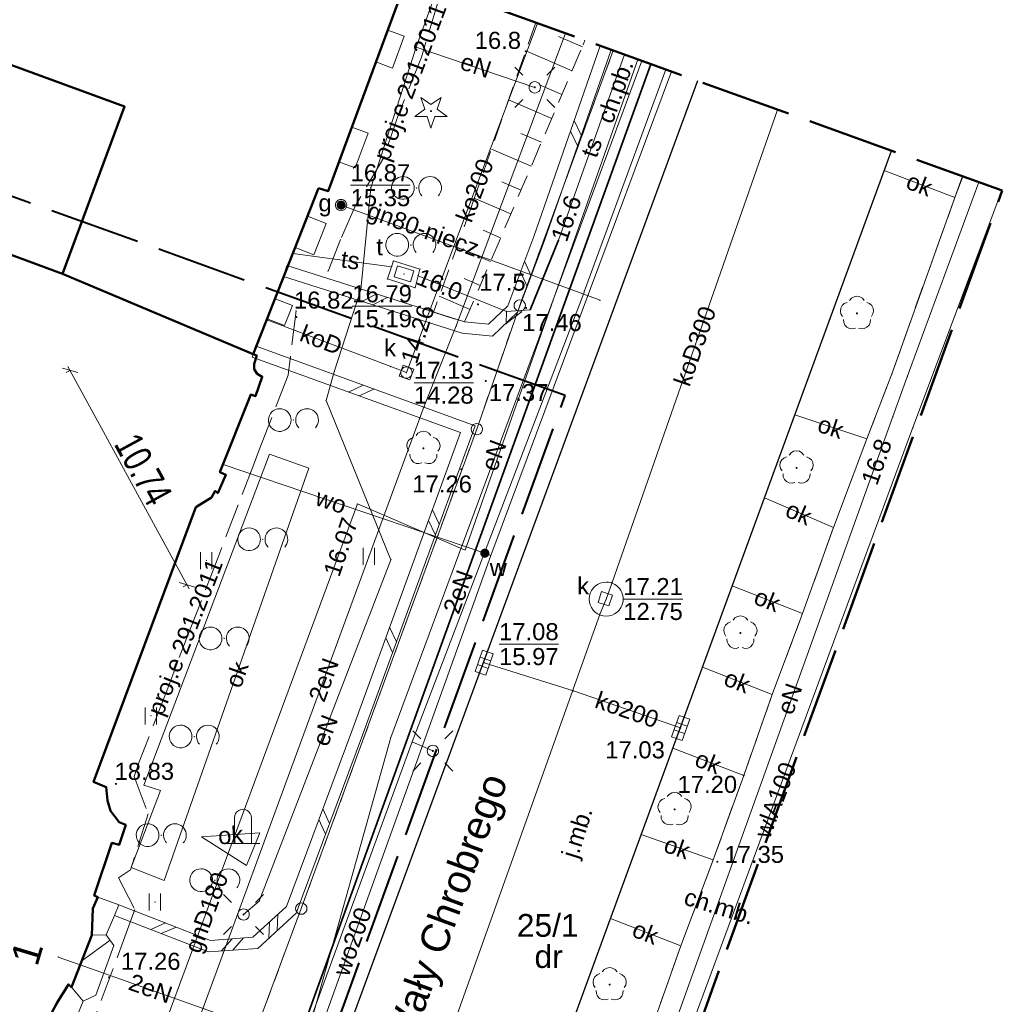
# Model space of a CAD drawing. Extents: x 5470850 to 5471103, y 5921888 to 5922012.
# Tile 36 of 43: x 5471003 to 5471046, y 5921926 to 5921970. Entities that reach past the tile are written whole.
import ezdxf
from ezdxf.enums import TextEntityAlignment as Align

# ---------------------------------------------------------------- set-up
doc = ezdxf.new("R2010")
doc.units = 0
doc.header["$PDSIZE"] = 0.75
for name, pattern in [('PRZER1-1', [2, 1, -1]), ('PRZER2-1', [3, 2, -1]), ('PRZER3-1', [4, 3, -1]), ('PRZER4-1', [5, 4, -1])]:
    doc.linetypes.add(name, pattern=pattern)
doc.layers.get('0').update_dxf_attribs({"linetype": 'CONTINUOUS', "lineweight": 13})
doc.layers.get('Defpoints').update_dxf_attribs({"linetype": 'CONTINUOUS'})
for name, color, linetype, lineweight in [('000_wymiarowanie ', 7, 'CONTINUOUS', 0), ('GELULI_O', 7, 'PRZER3-1', 18), ('GEPADR_O', 236, 'CONTINUOUS', 18), ('GEPPGD', 7, 'CONTINUOUS', 18), ('GESBLO', 7, 'CONTINUOUS', 18), ('GESBZO', 7, 'CONTINUOUS', 50), ('GESDZI', 7, 'CONTINUOUS', 18), ('GESDZI_O', 7, 'CONTINUOUS', 18), ('GESSCH', 7, 'CONTINUOUS', 18), ('GESUZY', 96, 'PRZER1-1', 18), ('GESUZY_O', 96, 'PRZER1-1', 18), ('GSLDSO', 7, 'CONTINUOUS', 18), ('GSLINK', 7, 'CONTINUOUS', 18), ('GSLINK_O', 7, 'CONTINUOUS', 18), ('GSLKRW', 7, 'CONTINUOUS', 25), ('GSPOPM', 7, 'CONTINUOUS', 18), ('GSPPRB', 7, 'CONTINUOUS', 20), ('GSPRDI', 96, 'CONTINUOUS', 18), ('GSPRDL', 96, 'CONTINUOUS', 18), ('GSPWPN', 7, 'CONTINUOUS', 13), ('GSPWPN_O', 7, 'CONTINUOUS', 13), ('GSPWPS', 7, 'CONTINUOUS', 13), ('GSPWPS_O', 7, 'CONTINUOUS', 13), ('GSSIIN', 7, 'CONTINUOUS', 18), ('GSSKOA', 7, 'PRZER3-1', 18), ('GSSKOA_O', 7, 'PRZER3-1', 18), ('GSSKOD', 7, 'PRZER2-1', 18), ('GSSKOD_O', 7, 'PRZER2-1', 18), ('GSSKOG', 7, 'CONTINUOUS', 18), ('GSSUTR', 7, 'PRZER2-1', 18), ('GSSZAD', 7, 'PRZER2-1', 18), ('GSSZSN', 7, 'PRZER2-1', 18), ('GULEPR', 1, 'CONTINUOUS', 18), ('GULEPR_O', 1, 'CONTINUOUS', 18), ('GULGPR', 2, 'CONTINUOUS', 18), ('GULGPR_O', 2, 'CONTINUOUS', 18), ('GULKPR', 36, 'CONTINUOUS', 18), ('GULKPR_O', 36, 'CONTINUOUS', 18), ('GULLOB', 7, 'CONTINUOUS', 35), ('GULTPR', 30, 'CONTINUOUS', 18), ('GULTPR_O', 30, 'CONTINUOUS', 18), ('GULWPR', 5, 'CONTINUOUS', 18), ('GULWPR_O', 5, 'CONTINUOUS', 18), ('GUPELA', 7, 'CONTINUOUS', 18), ('GUPGUT', 52, 'CONTINUOUS', 18), ('GUPISN', 7, 'PRZER1-1', 18), ('GUPIWZ', 7, 'CONTINUOUS', 18), ('GUPIWZ_O', 7, 'CONTINUOUS', 18), ('GUPKKS', 36, 'CONTINUOUS', 18), ('GUPKSD', 36, 'CONTINUOUS', 18), ('GUPPRZ', 7, 'CONTINUOUS', 18), ('GUPPRZ_O', 7, 'CONTINUOUS', 18), ('GUPWZA', 5, 'CONTINUOUS', 18), ('GUPWZA_O', 5, 'CONTINUOUS', 18), ('GUSIKP', 7, 'CONTINUOUS', 18), ('GUSKSD', 36, 'CONTINUOUS', 18), ('zakres', 150, 'PRZER4-1', 50)]:
    doc.layers.add(name, color=color, linetype=linetype, lineweight=lineweight)
doc.layers.add('kołnierz', color=11, linetype='CONTINUOUS', lineweight=70, plot=False)
doc.styles.add('GEO-INFO', font='arial.ttf')
doc.styles.add('narrow b. maly', font='ARIALN.TTF', dxfattribs={"width": 0.9})
doc.dimstyles.new('1-5', dxfattribs={"dimscale": 0, "dimtxt": 1.25, "dimasz": 0.5, "dimexe": 0.2, "dimexo": 5, "dimgap": 0.1, "dimtad": 1, "dimzin": 9, "dimdsep": 46, "dimtxsty": 'narrow b. maly', "dimblk": 'OBLIQUE', "dimcen": 0.5, "dimdle": 0.2, "dimadec": 0, "dimazin": 0, "dimtfac": 1, "dimtdec": 1, "dimtix": 1, "dimtmove": 2, "dimatfit": 3, "dimfxl": 0, "dimtolj": 1, "dimtzin": 0, "dimlwd": -1, "dimlwe": -1, "dimarcsym": 0})

# ---------------------------------------------------------------- blocks, each defined once
blk = doc.blocks.new('POINT')
at = {"color": 0}
blk.add_point((0, 0), dxfattribs=at)
blk = doc.blocks.new('EPPGS')
at = {"color": 0}
blk.add_lwpolyline([(0, 0.5), (0.154508, 0.475528), (0.293893, 0.404508), (0.404508, 0.293893), (0.475528, 0.154508), (0.5, 0), (0.475528, -0.154508), (0.404508, -0.293893), (0.293893, -0.404508), (0.154508, -0.475528), (0, -0.5), (-0.154508, -0.475528), (-0.293893, -0.404508), (-0.404508, -0.293893), (-0.475528, -0.154508), (-0.5, 0), (-0.475528, 0.154508), (-0.404508, 0.293893), (-0.293893, 0.404508), (-0.154508, 0.475528)], close=True, dxfattribs=at)
blk = doc.blocks.new('KWADRAT_NIEPRZEZR')
at = {"color": 0}
blk.add_lwpolyline([(-0.5, -0.5), (0.5, -0.5), (0.5, 0.5), (-0.5, 0.5)], close=True, dxfattribs=at)
blk = doc.blocks.new('OKRAG_PELNY')
at = {"color": 0}
blk.add_lwpolyline([(0, 0.5), (0.12941, 0.482963), (0.25, 0.433013), (0.353553, 0.353553), (0.433013, 0.25), (0.482963, 0.12941), (0.5, 0), (0.482963, -0.12941), (0.433013, -0.25), (0.353553, -0.353553), (0.25, -0.433013), (0.12941, -0.482963), (0, -0.5), (-0.12941, -0.482963), (-0.25, -0.433013), (-0.353553, -0.353553), (-0.433013, -0.25), (-0.482963, -0.12941), (-0.5, 0), (-0.482963, 0.12941), (-0.433013, 0.25), (-0.353553, 0.353553), (-0.25, 0.433013), (-0.12941, 0.482963)], close=True, dxfattribs=at)
blk = doc.blocks.new('KOLO')
blk.add_hatch(color=0).paths.add_polyline_path([(-0.5, 0), (-0.482963, -0.12941), (-0.433013, -0.25), (-0.353553, -0.353553), (-0.25, -0.433013), (-0.12941, -0.482963), (0, -0.5), (0.12941, -0.482963), (0.25, -0.433013), (0.353553, -0.353553), (0.433013, -0.25), (0.482963, -0.12941), (0.5, 0), (0.482963, 0.12941), (0.433013, 0.25), (0.353553, 0.353553), (0.25, 0.433013), (0.12941, 0.482963), (0, 0.5), (-0.12941, 0.482963), (-0.25, 0.433013), (-0.353553, 0.353553), (-0.433013, 0.25), (-0.482963, 0.12941)])
blk = doc.blocks.new('PION_C')
at = {"color": 0}
blk.add_lwpolyline([(0, 0.5), (0, -0.5)], dxfattribs=at)
blk = doc.blocks.new('ODTN_1')
at = {"color": 0}
for points in [[(-1, -0.5), (0, 0.5)], [(0, -0.5), (1, 0.5)]]:
    blk.add_lwpolyline(points, dxfattribs=at)
blk = doc.blocks.new('SUEO')
blk.add_hatch(color=0).paths.add_polyline_path([(-0.002174, 0.089974), (0.023762, 0.086807), (0.042561, 0.0793), (0.060131, 0.066965), (0.076266, 0.047786), (0.086234, 0.025762), (0.089972, 0.002226), (0.088646, -0.015553), (0.081114, -0.038994), (0.066834, -0.060276), (0.049699, -0.075033), (0.027576, -0.085671), (0.004027, -0.08991), (-0.019639, -0.087831), (-0.040932, -0.080154), (-0.059082, -0.067892), (-0.073734, -0.051607), (-0.08374, -0.032979), (-0.089221, -0.011817), (-0.089063, 0.012951), (-0.082571, 0.035806), (-0.069528, 0.057148), (-0.048957, 0.075519), (-0.026898, 0.085887)])
at = {"color": 0}
for points in [[(-1.767767, 1.767767), (-1.06066, 1.06066)], [(1.767767, 1.767767), (1.06066, 1.06066)], [(-1.767767, -1.767767), (-1.06066, -1.06066)], [(1.767767, -1.767767), (1.06066, -1.06066)]]:
    blk.add_lwpolyline(points, dxfattribs=at)
blk = doc.blocks.new('PROSTOKAT1_5-1_PELNY')
at = {"color": 0}
blk.add_lwpolyline([(0.75, -0.5), (-0.75, -0.5), (-0.75, 0.5), (0.75, 0.5)], close=True, dxfattribs=at)
blk = doc.blocks.new('SUUS05')
at = {"color": 0}
blk.add_lwpolyline([(0.5, -0.25), (-0.5, -0.25), (-0.5, 0.25), (0.5, 0.25)], close=True, dxfattribs=at)
for points in [[(-0.175, -0.25), (-0.175, 0.25)], [(0.175, -0.25), (0.175, 0.25)]]:
    blk.add_lwpolyline(points, dxfattribs=at)
blk = doc.blocks.new('OBOO04')
at = {"color": 0}
for points in [[(0.5, 0), (0.5, 1.5), (0.482963, 1.62941), (0.433013, 1.75), (0.353553, 1.853553), (0.25, 1.933013), (0.12941, 1.982963), (0, 2), (-0.12941, 1.982963), (-0.25, 1.933013), (-0.353553, 1.853553), (-0.433013, 1.75), (-0.482963, 1.62941), (-0.5, 1.5)], [(-0.5, 0), (-0.5, 1.5)], [(1, 0), (-1, 0)]]:
    blk.add_lwpolyline(points, dxfattribs=at)
blk = doc.blocks.new('SPDLP')
blk.add_hatch(color=0).paths.add_polyline_path([(0, -0.09), (0.027812, -0.085595), (0.052901, -0.072812), (0.072812, -0.052901), (0.085595, -0.027812), (0.09, 0), (0.085595, 0.027812), (0.072812, 0.052901), (0.052901, 0.072812), (0.027812, 0.085595), (0, 0.09), (-0.027812, 0.085595), (-0.052901, 0.072812), (-0.072812, 0.052901), (-0.085595, 0.027812), (-0.09, 0), (-0.085595, -0.027812), (-0.072812, -0.052901), (-0.052901, -0.072812), (-0.027812, -0.085595)])
at = {"color": 0}
for points in [[(-1.271938, -0.268652), (-1.40916, -0.048001), (-1.462858, 0.20623), (-1.426585, 0.463525), (-1.304695, 0.693003), (-1.11182, 0.867117), (-0.871109, 0.964971)], [(-0.648554, 1.126667), (-0.481106, 1.325358), (-0.255912, 1.454989), (0, 1.5), (0.255912, 1.454989), (0.481106, 1.325358), (0.648554, 1.126667)], [(0.871109, 0.964971), (1.11182, 0.867117), (1.304695, 0.693003), (1.426585, 0.463525), (1.462858, 0.20623), (1.40916, -0.048001), (1.271938, -0.268652)], [(-0.137547, -1.292703), (-0.389802, -1.355024), (-0.648184, -1.327532), (-0.881678, -1.213525), (-1.062258, -1.026689), (-1.168249, -0.78945), (-1.186929, -0.530282)], [(1.186929, -0.530282), (1.168249, -0.78945), (1.062258, -1.026689), (0.881678, -1.213525), (0.648184, -1.327532), (0.389802, -1.355024), (0.137547, -1.292703)]]:
    blk.add_lwpolyline(points, dxfattribs=at)
blk = doc.blocks.new('OTZK')
at = {"color": 0}
blk.add_lwpolyline([(-1.2, 1), (-1.026352, 0.984808), (-0.85798, 0.939693), (-0.7, 0.866025), (-0.557212, 0.766044), (-0.433956, 0.642788), (-0.333975, 0.5), (-0.260307, 0.34202), (-0.215192, 0.173648), (-0.2, 0), (-0.215192, -0.173648), (-0.260307, -0.34202), (-0.333975, -0.5), (-0.44425, -0.654861), (-0.581841, -0.786053), (-0.741773, -0.888835), (-0.918267, -0.959493), (-1.104944, -0.995472), (-1.295056, -0.995472), (-1.481733, -0.959493), (-1.658227, -0.888835), (-1.818159, -0.786053), (-1.95575, -0.654861), (-2.066025, -0.5), (-2.145001, -0.327068), (-2.189821, -0.142315), (-2.198867, 0.047582), (-2.171812, 0.235759), (-2.109632, 0.415415), (-2.014576, 0.580057), (-1.890079, 0.723734), (-1.740641, 0.841254), (-1.571662, 0.928368), (-1.389251, 0.981929)], close=True, dxfattribs=at)
blk.add_lwpolyline([(0.469393, -0.682799), (0.35969, -0.542106), (0.276733, -0.384159), (0.223163, -0.213984), (0.200685, -0.036999), (0.210014, 0.141165), (0.250854, 0.314835), (0.321904, 0.478484), (0.420903, 0.626903), (0.5447, 0.755369), (0.689355, 0.859792), (0.850264, 0.936848), (1.022304, 0.984085), (1.2, 1), (1.377696, 0.984085), (1.549736, 0.936848), (1.710645, 0.859792), (1.8553, 0.755369), (1.979097, 0.626903), (2.078096, 0.478484), (2.149146, 0.314835), (2.189986, 0.141165), (2.199315, -0.036999), (2.176837, -0.213984), (2.123267, -0.384159), (2.04031, -0.542106), (1.930607, -0.682799)], dxfattribs=at)
blk = doc.blocks.new('SPDIP')
blk.add_hatch(color=0).paths.add_polyline_path([(0, -0.09), (0.027812, -0.085595), (0.052901, -0.072812), (0.072812, -0.052901), (0.085595, -0.027812), (0.09, 0), (0.085595, 0.027812), (0.072812, 0.052901), (0.052901, 0.072812), (0.027812, 0.085595), (0, 0.09), (-0.027812, 0.085595), (-0.052901, 0.072812), (-0.072812, 0.052901), (-0.085595, 0.027812), (-0.09, 0), (-0.085595, -0.027812), (-0.072812, -0.052901), (-0.052901, -0.072812), (-0.027812, -0.085595)])
at = {"color": 0}
blk.add_lwpolyline([(0.544942, 0.177062), (1.426676, -0.463555), (0.336792, -0.463555), (0, -1.500096), (-0.336792, -0.463555), (-1.426676, -0.463555), (-0.544942, 0.177062), (-0.881734, 1.213603), (0, 0.572986), (0.881734, 1.213603)], close=True, dxfattribs=at)
blk = doc.blocks.new('SPTRW')
at = {"color": 0}
for points in [[(-0.51332, 0.7233), (-0.51332, -0.7767)], [(0.48668, -0.7767), (0.48668, 0.7233)]]:
    blk.add_lwpolyline(points, dxfattribs=at)
blk = doc.blocks.new('_Oblique')
at = {"color": 0, "linetype": 'ByBlock', "lineweight": -2}
blk.add_line((-0.5, -0.5), (0.5, 0.5), dxfattribs=at)
blk = doc.blocks.new('*D25')
at = {"layer": '000_wymiarowanie ', "color": 0}
for p, q in [((5471004.819, 5921954.256), (5471004.643, 5921954.16)), ((5471004.723, 5921954.431), (5471010.058, 5921944.65)), ((5471009.963, 5921944.825), (5471009.787, 5921944.73))]:
    blk.add_line(p, q, dxfattribs=at)
at = {"layer": 'Defpoints', "color": 0}
for p in [(5471004.963, 5921954.334), (5471009.963, 5921944.825), (5471010.107, 5921944.904)]:
    blk.add_point(p, dxfattribs=at)
at = {"layer": '000_wymiarowanie ', "color": 0, "xscale": 0.5, "yscale": 0.5, "zscale": 0.5}
for p, rotation in [((5471004.819, 5921954.256), 118.6115197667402), ((5471009.963, 5921944.825), 298.6115197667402)]:
    blk.add_blockref('_Oblique', p, dxfattribs=dict(at, rotation=rotation))
at = {"layer": '000_wymiarowanie ', "color": 0, "insert": (5471008.039, 5921949.894), "char_height": 1.25, "attachment_point": 5, "rotation": 298.6115, "style": 'narrow b. maly'}
blk.add_mtext('\\A1;10.74', dxfattribs=at)

msp = doc.modelspace()

# ---------------------------------------------------------------- linework, layer by layer
at = {"layer": 'GESBLO', "color": 7, "linetype": 'Continuous', "lineweight": 18, "elevation": 10.18}
for points in [[(5471015.755, 5921962.276), (5471012.874, 5921954.969), (5471004.479, 5921958.504), (5471007.22, 5921965.862), (5470989.269, 5921972.447), (5470986.518, 5921965.149), (5470978.18, 5921968.13), (5470984.142, 5921984.371)], [(5471019.67, 5921971.58), (5471016.174, 5921962.144), (5471015.755, 5921962.276)], [(5470986.518, 5921965.149), (5471004.479, 5921958.504), (5471012.874, 5921954.969), (5471013.034, 5921954.908), (5471012.912, 5921954.549), (5471012.921, 5921954.309), (5471013.05, 5921954.098), (5471013.27, 5921953.977), (5471012.976, 5921953.118), (5471012.776, 5921953.199), (5471011.412, 5921949.775), (5471011.672, 5921949.654), (5471011.318, 5921948.856), (5471011.209, 5921948.956), (5471011.047, 5921948.667), (5471010.356, 5921948.24), (5471005.855, 5921936.15), (5471006.414, 5921935.927), (5471006.471, 5921935.337), (5471006.599, 5921934.877), (5471006.977, 5921934.385), (5471007.267, 5921934.264), (5471006.973, 5921933.385), (5471006.653, 5921933.467), (5471005.884, 5921931.16), (5471006.043, 5921931.079), (5471005.821, 5921930.59), (5471005.776, 5921929.411), (5471004.887, 5921927.125), (5471004.747, 5921927.245), (5471004.244, 5921926.447), (5471003.841, 5921925.669)]]:
    msp.add_lwpolyline(points, dxfattribs=at)
at = {"layer": 'GESBZO', "color": 1, "linetype": 'Continuous', "lineweight": 50, "elevation": 10.18}
for points in [[(5471015.755, 5921962.276), (5471012.874, 5921954.969), (5471004.479, 5921958.504), (5471007.22, 5921965.862), (5470989.269, 5921972.447), (5470986.518, 5921965.149), (5470978.18, 5921968.13), (5470982.942, 5921981.114), (5470984.139, 5921984.372)], [(5471019.67, 5921971.58), (5471016.174, 5921962.144), (5471015.755, 5921962.276)], [(5470986.518, 5921965.149), (5471004.479, 5921958.504), (5471012.874, 5921954.969), (5471013.034, 5921954.908), (5471012.912, 5921954.549), (5471012.921, 5921954.309), (5471013.05, 5921954.098), (5471013.27, 5921953.977), (5471012.976, 5921953.118), (5471012.776, 5921953.199), (5471011.412, 5921949.775), (5471011.672, 5921949.654), (5471011.318, 5921948.856), (5471011.209, 5921948.956), (5471011.047, 5921948.667), (5471010.356, 5921948.24), (5471005.855, 5921936.15), (5471006.414, 5921935.927), (5471006.471, 5921935.337), (5471006.599, 5921934.877), (5471006.977, 5921934.385), (5471007.267, 5921934.264), (5471006.973, 5921933.385), (5471006.653, 5921933.467), (5471005.884, 5921931.16), (5471006.043, 5921931.079), (5471005.821, 5921930.59), (5471005.776, 5921929.411), (5471004.887, 5921927.125), (5471004.747, 5921927.245), (5471004.244, 5921926.447), (5471003.841, 5921925.669)]]:
    msp.add_lwpolyline(points, dxfattribs=at)
msp.add_lwpolyline([(5470989.269, 5921972.447), (5471007.22, 5921965.862), (5471004.479, 5921958.504), (5470986.518, 5921965.149)], close=True, dxfattribs=at)
at = {"layer": 'GESDZI', "color": 7, "linetype": 'Continuous', "lineweight": 18, "elevation": 10.22}
for points in [[(5471006.139, 5921906.78), (5471014.99, 5921930.58), (5471022.71, 5921951.67), (5471024.6, 5921957.11), (5471028.713, 5921968.324)], [(5471024.6, 5921957.11), (5471028.713, 5921968.324)], [(5471006.139, 5921906.78), (5471014.99, 5921930.58), (5471022.71, 5921951.67), (5471024.6, 5921957.11)]]:
    msp.add_lwpolyline(points, dxfattribs=at)
at = {"layer": 'GESSCH', "color": 7, "linetype": 'Continuous', "lineweight": 18, "elevation": 10.18}
msp.add_lwpolyline([(5471005.776, 5921929.411), (5471004.887, 5921927.125), (5471005.397, 5921926.507), (5471005.947, 5921926.77), (5471006.75, 5921928.961), (5471006.405, 5921929.429)], close=True, dxfattribs=at)
at = {"layer": 'GESSCH', "color": 7, "linetype": 'Continuous', "lineweight": 18, "elevation": 10.18, "flags": 128}
msp.add_lwpolyline([(5471005.336, 5921928.279), (5471006.577, 5921929.195)], dxfattribs=at)
at = {"layer": 'GESUZY', "color": 96, "linetype": 'PRZER1-1', "lineweight": 18, "ltscale": 0.5, "elevation": 10.08}
msp.add_lwpolyline([(5471006.139, 5921906.78), (5471014.99, 5921930.58), (5471022.71, 5921951.67), (5471024.6, 5921957.11), (5471028.713, 5921968.324)], dxfattribs=at)
msp.add_lwpolyline([(5471006.139, 5921906.78), (5471014.99, 5921930.58), (5471022.71, 5921951.67), (5471024.6, 5921957.11), (5471028.713, 5921968.324)], dxfattribs=at)
at = {"layer": 'GSLDSO', "color": 7, "linetype": 'Continuous', "lineweight": 18, "elevation": 10.18}
for points in [[(5471028.146, 5921968.528), (5471025.215, 5921960.137), (5471024.079, 5921957.096), (5471023.227, 5921956.286), (5471022.175, 5921956.384), (5471014.36, 5921958.863)], [(5471028.617, 5921968.359), (5471025.685, 5921959.967), (5471024.507, 5921956.813), (5471023.407, 5921955.767), (5471022.075, 5921955.891), (5471014.209, 5921958.387)], [(5471013.002, 5921955.313), (5471022.637, 5921951.817), (5471017.684, 5921938.216), (5471014.769, 5921930.384), (5471013.075, 5921928.833), (5471010.914, 5921928.676), (5471006.78, 5921930.277)], [(5471012.832, 5921954.843), (5471021.996, 5921951.518), (5471017.215, 5921938.389), (5471014.342, 5921930.672), (5471012.865, 5921929.319), (5471010.99, 5921929.183), (5471006.96, 5921930.743)]]:
    msp.add_lwpolyline(points, dxfattribs=at)
at = {"layer": 'GSLINK', "color": 7, "linetype": 'Continuous', "lineweight": 18, "elevation": 10.18}
for points in [[(5471043.742, 5921961.857), (5471040.631, 5921963.04)], [(5471020.903, 5921901.496), (5471021.697, 5921901.666), (5471023.609, 5921907.981), (5471023.965, 5921909), (5471026.038, 5921915.062), (5471026.502, 5921916.481), (5471028.694, 5921922.138), (5471029.137, 5921923.159), (5471029.746, 5921925.166), (5471030.298, 5921925.006), (5471031.688, 5921928.939), (5471033.116, 5921932.733), (5471034.452, 5921936.435), (5471035.711, 5921939.995), (5471037.042, 5921943.555), (5471038.4, 5921947.347), (5471039.871, 5921951.25), (5471040.998, 5921954.173), (5471042.401, 5921958.118), (5471043.742, 5921961.857), (5471044.087, 5921962.789)], [(5471039.871, 5921951.25), (5471036.7, 5921952.301)], [(5471038.4, 5921947.347), (5471035.364, 5921948.65)], [(5471037.042, 5921943.555), (5471033.949, 5921944.785)], [(5471035.711, 5921939.995), (5471032.636, 5921941.196)], [(5471034.452, 5921936.435), (5471031.335, 5921937.645)], [(5471033.116, 5921932.733), (5471029.942, 5921933.836)], [(5471031.688, 5921928.939), (5471028.591, 5921930.147)]]:
    msp.add_lwpolyline(points, dxfattribs=at)
for points in [[(5471008.953, 5921931.812), (5471007.513, 5921932.388), (5471008.791, 5921935.781), (5471008.063, 5921936.016), (5471013.594, 5921950.57), (5471015.322, 5921949.952)], [(5471013.162, 5921933.912), (5471010.598, 5921933.745), (5471012.586, 5921932.473)]]:
    msp.add_lwpolyline(points, close=True, dxfattribs=at)
at = {"layer": 'GSLKRW', "color": 7, "linetype": 'Continuous', "lineweight": 25, "elevation": 10.18}
for points in [[(5471032.418, 5921966.99), (5471009.77, 5921905.48)], [(5471018.429, 5921902.381), (5471040.955, 5921963.917)]]:
    msp.add_lwpolyline(points, dxfattribs=at)
at = {"layer": 'GSPPRB', "color": 7, "linetype": 'Continuous', "lineweight": 20}
for p in [(5471020.051, 5921968.467, 10.28), (5471018.045, 5921962.286, 10.28), (5471014.62, 5921959.39, 10.28), (5471019.04, 5921959.07, 10.28), (5471016.169, 5921958.625, 10.28), (5471020.21, 5921958.71, 10.28), (5471018.78, 5921958.28, 10.28), (5471017.616, 5921957.808, 10.28), (5471020, 5921957.89, 10.28), (5471027.445, 5921957.747, 10.28), (5471028.135, 5921957.338, 10.28), (5471014.762, 5921956.871, 10.28), (5471024.02, 5921956.85, 10.28), (5471024.023, 5921956.846, 10.28), (5471024.684, 5921956.828, 10.28), (5471013.47, 5921956.482, 10.28), (5471021.808, 5921956.212, 10.28), (5471024.007, 5921956.316, 10.28), (5471016.44, 5921954.194, 10.28), (5471041.648, 5921953.977, 10.28), (5471016.085, 5921952.935, 10.28), (5471020.403, 5921952.68, 10.28), (5471041.899, 5921951.736, 10.28), (5471011.548, 5921950.117, 10.28), (5471023.329, 5921946.111, 10.28), (5471018.935, 5921945.924, 10.28), (5471026.973, 5921940.158, 10.28), (5471018.929, 5921938.1, 10.28), (5471019.872, 5921937.91, 10.28), (5471013.142, 5921930.909, 10.28), (5471011.55, 5921928.609, 10.28), (5471004.302, 5921928.447, 10.28), (5471005.268, 5921928.104, 10.28)]:
    msp.add_point(p, dxfattribs=at)
at = {"layer": 'GSSIIN', "color": 7, "linetype": 'Continuous', "lineweight": 18, "elevation": 10.18}
for points in [[(5471018.797, 5921969.224), (5471018.277, 5921967.82), (5471019.001, 5921967.551), (5471019.521, 5921968.956)], [(5471017.217, 5921964.958), (5471016.649, 5921963.425), (5471017.366, 5921963.159), (5471017.934, 5921964.692)], [(5471015.264, 5921961.031), (5471014.721, 5921959.654), (5471015.538, 5921959.332), (5471016.08, 5921960.709)], [(5471013.487, 5921956.525), (5471013.836, 5921957.409), (5471014.599, 5921957.108), (5471014.25, 5921956.224)]]:
    msp.add_lwpolyline(points, close=True, dxfattribs=at)
at = {"layer": 'GSSKOA', "color": 7, "linetype": 'PRZER3-1', "lineweight": 18, "ltscale": 0.5, "elevation": 10.18}
for points in [[(5471032.418, 5921966.99), (5471009.77, 5921905.48)], [(5471018.429, 5921902.381), (5471040.955, 5921963.917)]]:
    msp.add_lwpolyline(points, dxfattribs=at)
at = {"layer": 'GSSKOD', "color": 7, "linetype": 'PRZER2-1', "lineweight": 18, "ltscale": 0.5, "elevation": 10.18}
msp.add_lwpolyline([(5471020.935, 5921901.485), (5471021.697, 5921901.644), (5471023.609, 5921907.981), (5471026.038, 5921915.062), (5471026.502, 5921916.481), (5471028.694, 5921922.138), (5471029.137, 5921923.159), (5471029.746, 5921925.166), (5471030.298, 5921925.006), (5471031.688, 5921928.939), (5471033.116, 5921932.733), (5471034.452, 5921936.435), (5471035.711, 5921939.995), (5471037.042, 5921943.555), (5471038.4, 5921947.347), (5471039.871, 5921951.25), (5471040.998, 5921954.173), (5471042.401, 5921958.118), (5471043.742, 5921961.857), (5471044.081, 5921962.791)], dxfattribs=at)
at = {"layer": 'GSSKOG', "color": 7, "linetype": 'Continuous', "lineweight": 18, "elevation": 10.18}
for points in [[(5471006.043, 5921931.079), (5471006.96, 5921930.743), (5471006.78, 5921930.277), (5471006.405, 5921929.429), (5471005.776, 5921929.411), (5471005.821, 5921930.59)], [(5471004.887, 5921927.125), (5471005.397, 5921926.507), (5471005.055, 5921925.687), (5471004.897, 5921925.213), (5471003.841, 5921925.669), (5471004.747, 5921927.245)]]:
    msp.add_lwpolyline(points, close=True, dxfattribs=at)
at = {"layer": 'GSSUTR', "color": 7, "linetype": 'PRZER2-1', "lineweight": 18, "ltscale": 0.5, "elevation": 10.1}
for points in [[(5471017.967, 5921946.097), (5471017.957, 5921946.077), (5471017.977, 5921946.077)], [(5471010.816, 5921945.912), (5471010.806, 5921945.892), (5471010.826, 5921945.892)], [(5471008.376, 5921939.074), (5471008.366, 5921939.054), (5471008.386, 5921939.054)], [(5471008.556, 5921930.89), (5471008.546, 5921930.87), (5471008.566, 5921930.87)]]:
    msp.add_lwpolyline(points, close=True, dxfattribs=at)
at = {"layer": 'GSSZAD', "color": 7, "linetype": 'PRZER2-1', "lineweight": 18, "ltscale": 0.5, "elevation": 10.1}
for points in [[(5471020.058, 5921962.289), (5471020.048, 5921962.269), (5471020.068, 5921962.269)], [(5471019.811, 5921959.789), (5471019.801, 5921959.769), (5471019.821, 5921959.769)], [(5471014.644, 5921952.08), (5471014.634, 5921952.06), (5471014.654, 5921952.06)], [(5471013.295, 5921946.833), (5471013.285, 5921946.813), (5471013.305, 5921946.813)], [(5471011.597, 5921942.476), (5471011.587, 5921942.456), (5471011.607, 5921942.456)], [(5471010.281, 5921938.16), (5471010.271, 5921938.14), (5471010.291, 5921938.14)], [(5471008.831, 5921933.821), (5471008.821, 5921933.801), (5471008.841, 5921933.801)], [(5471011.185, 5921931.841), (5471011.175, 5921931.821), (5471011.195, 5921931.821)]]:
    msp.add_lwpolyline(points, close=True, dxfattribs=at)
at = {"layer": 'GSSZSN', "color": 7, "linetype": 'PRZER2-1', "lineweight": 18, "ltscale": 0.5, "elevation": 10.06}
for points in [[(5471025.302, 5921969.552), (5471022.487, 5921961.507), (5471020.813, 5921956.816), (5471022.175, 5921956.384)], [(5471022.175, 5921956.384), (5471027.393, 5921968.577), (5471027.464, 5921968.774)]]:
    msp.add_lwpolyline(points, dxfattribs=at)
at = {"layer": 'GSSZSN', "color": 7, "linetype": 'Continuous', "lineweight": 18, "elevation": 10.06, "flags": 128}
for points in [[(5471027.355, 5921968.488), (5471026.3, 5921968.939)], [(5471026.905, 5921967.438), (5471024.868, 5921968.31)], [(5471026.456, 5921966.388), (5471025.473, 5921966.809)], [(5471026.007, 5921965.338), (5471024.112, 5921966.149)], [(5471025.558, 5921964.288), (5471024.646, 5921964.678)], [(5471025.108, 5921963.238), (5471023.355, 5921963.988)], [(5471024.659, 5921962.188), (5471023.818, 5921962.548)], [(5471024.21, 5921961.139), (5471022.599, 5921961.828)], [(5471023.761, 5921960.089), (5471022.989, 5921960.419)], [(5471023.311, 5921959.039), (5471021.832, 5921959.672)], [(5471022.862, 5921957.989), (5471022.155, 5921958.292)], [(5471022.413, 5921956.939), (5471021.063, 5921957.517)]]:
    msp.add_lwpolyline(points, dxfattribs=at)
at = {"layer": 'GULEPR', "color": 1, "linetype": 'Continuous', "lineweight": 18, "elevation": 10.14}
for points in [[(5471020.051, 5921968.467), (5471020.991, 5921971.104)], [(5471004.6, 5921907.33), (5471009.789, 5921923.822), (5471011.55, 5921928.609), (5471020.403, 5921952.68), (5471021.808, 5921956.212), (5471026.609, 5921969.082)], [(5471012.45, 5921930.322), (5471013.142, 5921930.909), (5471018.935, 5921945.924), (5471016.085, 5921952.935), (5471016.44, 5921954.194), (5471017.616, 5921957.808), (5471018.045, 5921962.286), (5471020.051, 5921968.467)], [(5471020.051, 5921968.467), (5471025.263, 5921966.705)], [(5471008.33, 5921905.995), (5471013.611, 5921921.34), (5471013.71, 5921921.569), (5471030.37, 5921967.727)], [(5471014.437, 5921924.564), (5471014.994, 5921924.647), (5471015.339, 5921925.297), (5471018.929, 5921938.1), (5471029.967, 5921967.873)], [(5471031.03, 5921967.49), (5471027.445, 5921957.747), (5471027.415, 5921957.657), (5471019.872, 5921937.91), (5471008.203, 5921906.041)], [(5471022.571, 5921900.899), (5471029.992, 5921921.509), (5471041.018, 5921952.221), (5471041.648, 5921953.977), (5471044.791, 5921962.536)], [(5471019.872, 5921937.91), (5471020.78, 5921937.517)], [(5471014.437, 5921924.564), (5471013.817, 5921925.068), (5471005.268, 5921928.104), (5471004.302, 5921928.447)]]:
    msp.add_lwpolyline(points, dxfattribs=at)
at = {"layer": 'GULEPR', "color": 1, "linetype": 'PRZER3-1', "lineweight": 18, "ltscale": 0.5, "elevation": 10.14}
for points in [[(5471021.243, 5921971.014), (5471021.04, 5921970.603), (5471020.279, 5921968.026), (5471019.288, 5921965.561), (5471018.62, 5921963.624), (5471017.361, 5921961.479), (5471016.715, 5921960.012), (5471016.169, 5921958.625)], [(5471014.762, 5921956.871), (5471014.42, 5921954.042), (5471013.399, 5921951.437), (5471013.136, 5921950.758), (5471012.934, 5921950.199), (5471011.488, 5921946.465), (5471011.316, 5921945.996), (5471010.164, 5921943.021), (5471009.557, 5921941.444), (5471009.021, 5921940.016), (5471007.858, 5921937.031), (5471007.636, 5921936.392), (5471008.249, 5921934.75), (5471007.478, 5921932.283), (5471006.947, 5921931.936), (5471007.671, 5921930.543), (5471007.408, 5921929.824), (5471005.911, 5921925.79), (5471005.385, 5921924.353), (5471004.095, 5921924.278), (5471004.142, 5921923.728), (5471003.343, 5921921.472), (5471001.977, 5921920.137)]]:
    msp.add_lwpolyline(points, dxfattribs=at)
at = {"layer": 'GULGPR', "color": 2, "linetype": 'Continuous', "lineweight": 18, "elevation": 10.14}
for points in [[(5471029.8, 5921967.933), (5471022.199, 5921946.347), (5471017.461, 5921948.379), (5471004.166, 5921912.444), (5471002.604, 5921908.045)], [(5471028.135, 5921957.338), (5471016.741, 5921961.527)], [(5471024.023, 5921956.846), (5471024.007, 5921956.316), (5471024.684, 5921956.828)]]:
    msp.add_lwpolyline(points, dxfattribs=at)
at = {"layer": 'GULKPR', "color": 36, "linetype": 'Continuous', "lineweight": 18, "elevation": 10.14}
for points in [[(5471025.378, 5921969.525), (5471019.866, 5921954.82), (5471019.618, 5921954.16)], [(5471028.404, 5921944.194), (5471028.665, 5921944.931), (5471035.947, 5921965.72)], [(5471019.618, 5921954.16), (5471018.926, 5921954.421), (5471016.559, 5921955.315), (5471013.47, 5921956.482)], [(5471014.021, 5921903.959), (5471028.135, 5921943.563), (5471028.404, 5921944.194)], [(5471023.037, 5921941.396), (5471026.973, 5921940.158)], [(5471026.973, 5921940.158), (5471031.678, 5921938.526)]]:
    msp.add_lwpolyline(points, dxfattribs=at)
at = {"layer": 'GULLOB', "color": 7, "linetype": 'Continuous', "lineweight": 35, "elevation": 10.12}
for points in [[(5471030.37, 5921967.727), (5471013.71, 5921921.569)], [(5471026.31, 5921959.98), (5471025.06, 5921956.92)]]:
    msp.add_lwpolyline(points, dxfattribs=at)
at = {"layer": 'GULTPR', "color": 30, "linetype": 'Continuous', "lineweight": 18, "elevation": 10.14}
for points in [[(5471020.13, 5921958.42), (5471024.02, 5921956.85), (5471025.06, 5921956.92), (5471026.31, 5921959.98), (5471029.206, 5921968.147)], [(5471014.62, 5921959.39), (5471018.96, 5921958.81)]]:
    msp.add_lwpolyline(points, dxfattribs=at)
at = {"layer": 'GULWPR', "color": 5, "linetype": 'Continuous', "lineweight": 18, "elevation": 10.14}
for points in [[(5471011.133, 5921912.149), (5471023.329, 5921946.111), (5471031.282, 5921967.399)], [(5471029.991, 5921918.549), (5471029.781, 5921918.98), (5471041.899, 5921951.736), (5471045.806, 5921962.17)], [(5471023.064, 5921946.215), (5471011.548, 5921950.117)], [(5471023.064, 5921946.215), (5471023.329, 5921946.111)]]:
    msp.add_lwpolyline(points, dxfattribs=at)
at = {"layer": 'GUPPRZ_O', "color": 52, "linetype": 'Continuous', "lineweight": 9, "flags": 128}
msp.add_lwpolyline([(5471017.161, 5921962.4), (5471019.781, 5921962.4)], dxfattribs=at)
at = {"layer": 'GUPPRZ_O', "color": 30, "linetype": 'Continuous', "lineweight": 9, "elevation": 10.8, "flags": 128}
msp.add_lwpolyline([(5471017.236, 5921957.077), (5471019.856, 5921957.077)], dxfattribs=at)
at = {"layer": 'GUPPRZ_O', "color": 36, "linetype": 'Continuous', "lineweight": 9, "elevation": 10.8, "flags": 128}
for points in [[(5471019.95, 5921953.713), (5471022.571, 5921953.713)], [(5471029.154, 5921944.199), (5471031.774, 5921944.199)]]:
    msp.add_lwpolyline(points, dxfattribs=at)
at = {"layer": 'GUPPRZ_O', "color": 36, "linetype": 'Continuous', "lineweight": 9, "flags": 128}
msp.add_lwpolyline([(5471023.69, 5921942.214), (5471026.311, 5921942.214)], dxfattribs=at)
at = {"layer": 'GUSIKP', "color": 30, "linetype": 'Continuous', "lineweight": 18, "elevation": 10.14}
msp.add_lwpolyline([(5471020, 5921957.89), (5471018.78, 5921958.28), (5471019.04, 5921959.07), (5471020.21, 5921958.71)], close=True, dxfattribs=at)
at = {"layer": 'GUSKSD', "color": 36, "linetype": 'Continuous', "lineweight": 18, "elevation": 10.14}
msp.add_lwpolyline([(5471028.404, 5921944.944, -0.57735), (5471029.053, 5921943.819, -1.732051)], format="xyb", close=True, dxfattribs=at)
at = {"layer": 'kołnierz', "linetype": 'PRZER4-1', "lineweight": 50, "elevation": 10.04}
msp.add_lwpolyline([(5471045.83, 5921962.161), (5470961.529, 5921992.513), (5470938.136, 5921931.116), (5471023.465, 5921900.579)], close=True, dxfattribs=at)
at = {"layer": 'zakres', "linetype": 'PRZER4-1', "lineweight": 40, "elevation": 10.04}
msp.add_lwpolyline([(5471026.597, 5921953.144), (5470970.303, 5921973.411), (5470957.604, 5921940.081), (5471014.462, 5921919.732)], close=True, dxfattribs=at)

# ---------------------------------------------------------------- block references
at = {"layer": 'GEPPGD', "color": 7, "lineweight": 18, "xscale": 0.5, "yscale": 0.5}
for p in [(5471024.6, 5921957.11, 10.24), (5471022.71, 5921951.67, 10.24), (5471014.99, 5921930.58, 10.24)]:
    msp.add_blockref('EPPGS', p, dxfattribs=at)
at = {"layer": 'GSLDSO', "color": 7, "lineweight": 18, "xscale": 0.5, "yscale": 0.5}
for name, p, rotation in [('ODTN_1', (5471027.069, 5921964.688, 10.18), 250.743432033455), ('ODTN_1', (5471024.871, 5921958.503, 10.18), 249.5185527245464), ('PION_C', (5471014.285, 5921958.625, 10.18), 162.3984700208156), ('ODTN_1', (5471018.217, 5921957.378, 10.18), 162.3984700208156), ('PION_C', (5471012.917, 5921955.078, 10.18), 340.054630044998), ('ODTN_1', (5471017.628, 5921953.368, 10.18), 340.054630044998), ('ODTN_1', (5471020.824, 5921947.569, 10.18), 249.9900266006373), ('ODTN_1', (5471018.942, 5921942.401, 10.18), 249.9900266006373), ('ODTN_1', (5471016.003, 5921934.415, 10.18), 249.5842496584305), ('PION_C', (5471006.87, 5921930.51, 10.18), 158.8320014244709), ('ODTN_1', (5471008.923, 5921929.715, 10.18), 158.8320014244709), ('ODTN_1', (5471013.763, 5921929.802, 10.18), 222.4908346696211), ('ODTN_1', (5471011.961, 5921929.003, 10.18), 184.1439681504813)]:
    msp.add_blockref(name, p, dxfattribs=dict(at, rotation=rotation))
at = {"layer": 'GSPOPM', "color": 7, "lineweight": 18, "xscale": 0.75, "yscale": 0.75}
msp.add_blockref('OBOO04', (5471012.424, 5921933.451, 10.2), dxfattribs=at)
at = {"layer": 'GSPRDI', "color": 96, "lineweight": 18, "xscale": 0.5, "yscale": 0.5}
msp.add_blockref('SPDIP', (5471020.697, 5921965.657, 10.12), dxfattribs=at)
at = {"layer": 'GSPRDL', "color": 96, "lineweight": 18, "xscale": 0.5, "yscale": 0.5}
for p in [(5471039.436, 5921956.763, 10.12), (5471020.364, 5921950.83, 10.12), (5471036.777, 5921949.967, 10.12), (5471034.31, 5921942.706, 10.12), (5471031.414, 5921934.944, 10.12), (5471028.557, 5921927.24, 10.12)]:
    msp.add_blockref('SPDLP', p, dxfattribs=at)
at = {"layer": 'GSPWPN', "color": 7, "lineweight": 13, "xscale": 0.09, "yscale": 0.09}
for p in [(5471024.862, 5921968.294, 10.08), (5471022.76, 5921957.159, 10.08)]:
    msp.add_blockref('KOLO', p, dxfattribs=at)
at = {"layer": 'GSPWPS', "color": 7, "lineweight": 13, "xscale": 0.09, "yscale": 0.09}
for p in [(5471024.879, 5921957, 10.08), (5471014.777, 5921956.606, 10.08), (5471023.108, 5921953.792, 10.08), (5471022.032, 5921949.902, 10.08), (5471034.452, 5921936.435, 10.08), (5471006.835, 5921936.068, 10.08), (5471033.293, 5921932.639, 10.08), (5471006.537, 5921927.555, 10.08)]:
    msp.add_blockref('KOLO', p, dxfattribs=at)
at = {"layer": 'GSSUTR', "color": 7, "lineweight": 18, "xscale": 0.5, "yscale": 0.5}
for p in [(5471017.967, 5921946.087, 10.1), (5471010.816, 5921945.902, 10.1), (5471008.376, 5921939.064, 10.1), (5471008.556, 5921930.88, 10.1)]:
    msp.add_blockref('SPTRW', p, dxfattribs=at)
at = {"layer": 'GSSZAD', "color": 7, "lineweight": 18, "xscale": 0.5, "yscale": 0.5}
for p in [(5471020.058, 5921962.279, 10.1), (5471019.811, 5921959.779, 10.1), (5471014.644, 5921952.07, 10.1), (5471013.295, 5921946.823, 10.1), (5471011.597, 5921942.466, 10.1), (5471010.281, 5921938.15, 10.1), (5471008.831, 5921933.811, 10.1), (5471011.185, 5921931.831, 10.1)]:
    msp.add_blockref('OTZK', p, dxfattribs=at)
at = {"layer": 'GUPELA', "color": 7, "lineweight": 18, "xscale": 0.5, "yscale": 0.5}
for name, p in [('SUEO', (5471025.263, 5921966.705, 10.15)), ('OKRAG_PELNY', (5471025.263, 5921966.705, 10.16)), ('SUEO', (5471020.78, 5921937.517, 10.15)), ('OKRAG_PELNY', (5471020.78, 5921937.517, 10.16)), ('SUEO', (5471012.45, 5921930.322, 10.15)), ('OKRAG_PELNY', (5471012.45, 5921930.322, 10.16))]:
    msp.add_blockref(name, p, dxfattribs=at)
at = {"layer": 'GUPGUT', "color": 52, "lineweight": 18, "xscale": 0.4, "yscale": 0.4}
msp.add_blockref('KOLO', (5471016.741, 5921961.527, 10.16), dxfattribs=at)
at = {"layer": 'GUPISN', "color": 7, "lineweight": 18, "xscale": 0.5, "yscale": 0.5}
for p in [(5471025.263, 5921966.705, 10.16), (5471020.78, 5921937.517, 10.16), (5471012.45, 5921930.322, 10.16)]:
    msp.add_blockref('OKRAG_PELNY', p, dxfattribs=at)
at = {"layer": 'GUPIWZ', "color": 7, "lineweight": 18, "xscale": 0.5, "yscale": 0.5}
msp.add_blockref('OKRAG_PELNY', (5471016.741, 5921961.527, 10.18), dxfattribs=at)
for name, p, rotation in [('PROSTOKAT1_5-1_PELNY', (5471019.505, 5921958.498, 10.18), 342.8972729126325), ('KWADRAT_NIEPRZEZR', (5471019.618, 5921954.16, 10.18), 160.5901273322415), ('KWADRAT_NIEPRZEZR', (5471028.365, 5921944.207, 10.18), 342.0352728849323)]:
    msp.add_blockref(name, p, dxfattribs=dict(at, rotation=rotation))
at = {"layer": 'GUPKKS', "color": 36, "lineweight": 18}
for p, rotation in [((5471023.037, 5921941.396, 10.16), 250.9518429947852), ((5471031.678, 5921938.526, 10.16), 250.5424687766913)]:
    msp.add_blockref('SUUS05', p, dxfattribs=dict(at, rotation=rotation))
at = {"layer": 'GUPKSD', "color": 36, "lineweight": 18, "xscale": 0.5, "yscale": 0.5}
msp.add_blockref('OKRAG_PELNY', (5471019.618, 5921954.16, 10.16), dxfattribs=at)
at = {"layer": 'GUPPRZ', "color": 52, "lineweight": 18}
msp.add_blockref('POINT', (5471016.741, 5921961.527, 10.16), dxfattribs=at)
at = {"layer": 'GUPPRZ', "color": 30, "lineweight": 18}
for p in [(5471026.31, 5921959.98, 10.16), (5471018.96, 5921958.81, 10.16), (5471019.505, 5921958.498, 10.16), (5471020.13, 5921958.42, 10.16), (5471025.06, 5921956.92, 10.16)]:
    msp.add_blockref('POINT', p, dxfattribs=at)
at = {"layer": 'GUPPRZ', "color": 36, "lineweight": 18}
for p in [(5471019.866, 5921954.82, 10.16), (5471018.926, 5921954.421, 10.16), (5471019.618, 5921954.16, 10.16), (5471028.665, 5921944.931, 10.16), (5471028.404, 5921944.194, 10.16), (5471028.135, 5921943.563, 10.16), (5471023.037, 5921941.396, 10.16), (5471031.678, 5921938.526, 10.16)]:
    msp.add_blockref('POINT', p, dxfattribs=at)
at = {"layer": 'GUPPRZ', "color": 1, "lineweight": 18}
msp.add_blockref('POINT', (5471041.018, 5921952.221, 10.16), dxfattribs=at)
at = {"layer": 'GUPPRZ', "color": 2, "lineweight": 18}
msp.add_blockref('POINT', (5471017.461, 5921948.379, 10.16), dxfattribs=at)
at = {"layer": 'GUPWZA', "color": 5, "lineweight": 18, "xscale": 0.4, "yscale": 0.4, "rotation": 254.5288677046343}
msp.add_blockref('KOLO', (5471023.064, 5921946.215, 10.16), dxfattribs=at)

# ---------------------------------------------------------------- texts
at = {"layer": 'GELULI_O', "color": 7, "linetype": 'Continuous', "lineweight": 0, "style": 'GEO-INFO'}
msp.add_text('Wały Chrobrego', height=1.25, rotation=69.9681, dxfattribs=at).set_placement((5471021.348, 5921930.507, 10.8), align=Align.MIDDLE_CENTER)
at = {"layer": 'GEPADR_O', "color": 236, "linetype": 'Continuous', "lineweight": 0, "style": 'GEO-INFO'}
msp.add_text('1', height=1.25, rotation=73.3, dxfattribs=at).set_placement((5471002.177, 5921928.351, 10.8), align=Align.TOP_LEFT)
at = {"layer": 'GESDZI_O', "color": 7, "linetype": 'Continuous', "lineweight": 0, "style": 'GEO-INFO'}
msp.add_text('25/1', height=1, dxfattribs=at).set_placement((5471025.832, 5921929.842, 10.8), align=Align.MIDDLE_CENTER)
at = {"layer": 'GESUZY_O', "color": 96, "linetype": 'Continuous', "lineweight": 0, "style": 'GEO-INFO'}
msp.add_text('dr', height=1, dxfattribs=at).set_placement((5471025.871, 5921928.473, 10.8), align=Align.MIDDLE_CENTER)
at = {"layer": 'GSLINK_O', "color": 7, "linetype": 'Continuous', "lineweight": 0, "style": 'GEO-INFO'}
for rotation, p in [(339.1872, (5471042.187, 5921962.449, 10.8)), (341.6575, (5471038.286, 5921951.776, 10.8)), (336.781, (5471036.882, 5921947.998, 10.8)), (338.3118, (5471035.496, 5921944.17, 10.8)), (70.6528, (5471012.137, 5921940.882, 10.8)), (338.6724, (5471034.173, 5921940.596, 10.8)), (338.795, (5471032.894, 5921937.04, 10.8)), (3.7301, (5471011.88, 5921933.828, 10.8)), (340.8453, (5471031.529, 5921933.285, 10.8)), (338.6838, (5471030.139, 5921929.543, 10.8))]:
    msp.add_text('ok', height=0.75, rotation=rotation, dxfattribs=at).set_placement(p, align=Align.MIDDLE)
at = {"layer": 'GSPWPN_O', "color": 7, "linetype": 'Continuous', "lineweight": 0, "style": 'GEO-INFO'}
for s, p in [('16.8', (5471022.619, 5921968.397, 10.8)), ('17.5', (5471022.821, 5921957.759, 10.8))]:
    msp.add_text(s, height=0.75, dxfattribs=at).set_placement(p)
at = {"layer": 'GSPWPS_O', "color": 7, "linetype": 'Continuous', "lineweight": 0, "style": 'GEO-INFO'}
for s, p in [('16.82', (5471014.67, 5921956.972, 10.8)), ('17.46', (5471024.708, 5921955.984, 10.8)), ('17.37', (5471023.241, 5921952.903, 10.8)), ('17.26', (5471019.876, 5921948.884, 10.8)), ('18.83', (5471006.774, 5921936.245, 10.8)), ('17.20', (5471031.542, 5921935.671, 10.8)), ('17.35', (5471033.606, 5921932.592, 10.8)), ('17.26', (5471007.056, 5921927.89, 10.8))]:
    msp.add_text(s, height=0.75, dxfattribs=at).set_placement(p)
at = {"layer": 'GSSKOA_O', "color": 7, "linetype": 'Continuous', "lineweight": 0, "style": 'GEO-INFO'}
msp.add_text('j.mb.', height=0.75, rotation=72.575, dxfattribs=at).set_placement((5471027.121, 5921933.93, 10.8), align=Align.MIDDLE_CENTER)
at = {"layer": 'GSSKOD_O', "color": 7, "linetype": 'Continuous', "lineweight": 0, "style": 'GEO-INFO'}
msp.add_text('ch.pb.', height=0.75, rotation=70.7434, dxfattribs=at).set_placement((5471028.887, 5921966.497, 10.8), align=Align.MIDDLE)
msp.add_text('ch.mb.', height=0.75, rotation=343.1574, dxfattribs=at).set_placement((5471033.382, 5921930.679, 10.8), align=Align.MIDDLE_CENTER)
at = {"layer": 'GULEPR_O', "color": 1, "linetype": 'Continuous', "lineweight": 0, "style": 'GEO-INFO'}
for s, rotation, p in [('proj.e 291.2011', 69.3457, (5471019.764, 5921966.941, 10.8)), ('eN', 69.6589, (5471023.455, 5921950.518, 10.8)), ('2eN', 70.1534, (5471021.886, 5921944.516, 10.8)), ('2eN', 69.8079, (5471015.976, 5921940.644, 10.8)), ('eN', 70.2511, (5471036.469, 5921939.807, 10.8))]:
    msp.add_text(s, height=0.75, rotation=rotation, dxfattribs=at).set_placement(p, align=Align.MIDDLE_CENTER)
for s, rotation, p in [('eN', 341.3233, (5471022.671, 5921967.662, 10.8)), ('proj.e 291.2011', 68.4363, (5471009.96, 5921942.489, 10.8)), ('eN', 68.9015, (5471016.039, 5921938.417, 10.8)), ('2eN', 340.4456, (5471008.361, 5921927.069, 10.8))]:
    msp.add_text(s, height=0.75, rotation=rotation, dxfattribs=at).set_placement(p, align=Align.MIDDLE)
at = {"layer": 'GULGPR_O', "color": 2, "linetype": 'Continuous', "lineweight": 0, "style": 'GEO-INFO'}
msp.add_text('gn80-niecz.', height=0.75, rotation=340.0554, dxfattribs=at).set_placement((5471020.464, 5921960.327, 10.8), align=Align.MIDDLE)
msp.add_text('gnD180', height=0.75, rotation=69.6975, dxfattribs=at).set_placement((5471010.813, 5921930.411, 10.8), align=Align.MIDDLE_CENTER)
at = {"layer": 'GULKPR_O', "color": 36, "linetype": 'Continuous', "lineweight": 0, "style": 'GEO-INFO'}
for s, rotation, p in [('ko200', 69.4511, (5471022.622, 5921962.172, 10.8)), ('koD300', 70.6952, (5471032.306, 5921955.325, 10.8))]:
    msp.add_text(s, height=0.75, rotation=rotation, dxfattribs=at).set_placement(p, align=Align.MIDDLE_CENTER)
for s, rotation, p in [('koD', 339.3082, (5471015.874, 5921955.615, 10.8)), ('ko200', 340.8715, (5471029.325, 5921939.342, 10.8))]:
    msp.add_text(s, height=0.75, rotation=rotation, dxfattribs=at).set_placement(p, align=Align.MIDDLE)
at = {"layer": 'GULTPR_O', "color": 30, "linetype": 'Continuous', "lineweight": 0, "style": 'GEO-INFO'}
for rotation, p in [(70.4743, (5471027.758, 5921964.063, 10.8)), (352.3881, (5471017.153, 5921959.106, 10.8))]:
    msp.add_text('ts', height=0.75, rotation=rotation, dxfattribs=at).set_placement(p, align=Align.MIDDLE_CENTER)
at = {"layer": 'GULWPR_O', "color": 5, "linetype": 'Continuous', "lineweight": 0, "style": 'GEO-INFO'}
msp.add_text('wo', height=0.75, rotation=341.5197, dxfattribs=at).set_placement((5471016.301, 5921948.491, 10.8), align=Align.MIDDLE)
for s, rotation, p in [('wlA100', 69.6987, (5471035.84, 5921935.358, 10.8)), ('wo200', 70.2464, (5471017.231, 5921929.13, 10.8))]:
    msp.add_text(s, height=0.75, rotation=rotation, dxfattribs=at).set_placement(p, align=Align.MIDDLE_CENTER)
at = {"layer": 'GUPIWZ_O', "color": 7, "linetype": 'Continuous', "lineweight": 0, "style": 'GEO-INFO'}
for s, p in [('g', (5471016.327, 5921961.249, 10.8)), ('t', (5471018.584, 5921959.319, 10.8)), ('k', (5471019.154, 5921954.879, 10.8)), ('k', (5471027.651, 5921944.404, 10.8))]:
    msp.add_text(s, height=0.75, dxfattribs=at).set_placement(p, align=Align.RIGHT)
at = {"layer": 'GUPPRZ_O', "color": 52, "linetype": 'Continuous', "lineweight": 0, "style": 'GEO-INFO'}
for s, p in [('16.87', (5471017.161, 5921962.573, -10.8)), ('15.35', (5471017.161, 5921961.478, -10.8))]:
    msp.add_text(s, height=0.75, dxfattribs=at).set_placement(p)
at = {"layer": 'GUPPRZ_O', "color": 30, "linetype": 'Continuous', "lineweight": 0, "style": 'GEO-INFO'}
for s, rotation, p in [('16.6', 70.821, (5471026.31, 5921959.98, 10.8)), ('16.0', 338.0211, (5471020.13, 5921958.42, 10.8))]:
    msp.add_text(s, height=0.75, rotation=rotation, dxfattribs=at).set_placement(p, align=Align.MIDDLE_LEFT)
for s, p in [('16.79', (5471017.236, 5921957.249)), ('15.19', (5471017.236, 5921956.154))]:
    msp.add_text(s, height=0.75, dxfattribs=at).set_placement(p)
at = {"layer": 'GUPPRZ_O', "color": 36, "linetype": 'Continuous', "lineweight": 0, "style": 'GEO-INFO'}
msp.add_text('14.26', height=0.75, rotation=72.2705, dxfattribs=at).set_placement((5471019.708, 5921954.604, 10.8), align=Align.MIDDLE_LEFT)
for s, p in [('17.13', (5471019.95, 5921953.886)), ('14.28', (5471019.95, 5921952.791)), ('17.21', (5471029.154, 5921944.371)), ('12.75', (5471029.154, 5921943.276)), ('17.08', (5471023.69, 5921942.387, -10.8)), ('15.97', (5471023.69, 5921941.292, -10.8))]:
    msp.add_text(s, height=0.75, dxfattribs=at).set_placement(p)
at = {"layer": 'GUPPRZ_O', "color": 1, "linetype": 'Continuous', "lineweight": 0, "style": 'GEO-INFO'}
msp.add_text('16.8', height=0.75, rotation=70.5992, dxfattribs=at).set_placement((5471039.96, 5921949.275, 10.8), align=Align.MIDDLE_LEFT)
at = {"layer": 'GUPPRZ_O', "color": 2, "linetype": 'Continuous', "lineweight": 0, "style": 'GEO-INFO'}
msp.add_text('16.07', height=0.75, rotation=71.2975, dxfattribs=at).set_placement((5471016.303, 5921945.251, 10.8), align=Align.MIDDLE_LEFT)
at = {"layer": 'GUPPRZ_O', "color": 36, "linetype": 'Continuous', "lineweight": 0, "style": 'GEO-INFO'}
msp.add_text('17.03', height=0.75, dxfattribs=at).set_placement((5471028.363, 5921937.565, 10.8), align=Align.MIDDLE_LEFT)
at = {"layer": 'GUPWZA_O', "color": 5, "linetype": 'Continuous', "lineweight": 0, "style": 'GEO-INFO'}
msp.add_text('w', height=0.75, dxfattribs=at).set_placement((5471024.037, 5921945.212, 10.8), align=Align.RIGHT)

# ---------------------------------------------------------------- dimensions: what is measured, and where the dimension line sits
at = {"layer": '000_wymiarowanie '}
dim = msp.add_aligned_dim(p1=(5471004.963, 5921954.334), p2=(5471010.107, 5921944.904), distance=-0.164, dimstyle='1-5', override={"dimscale": 1, "dimblk": 'Oblique'}, dxfattribs=at)
dim.commit()
dim.dimension.update_dxf_attribs({"geometry": '*D25', "text_midpoint": (5471008.039, 5921949.894)})

doc.saveas('drawing.dxf')
